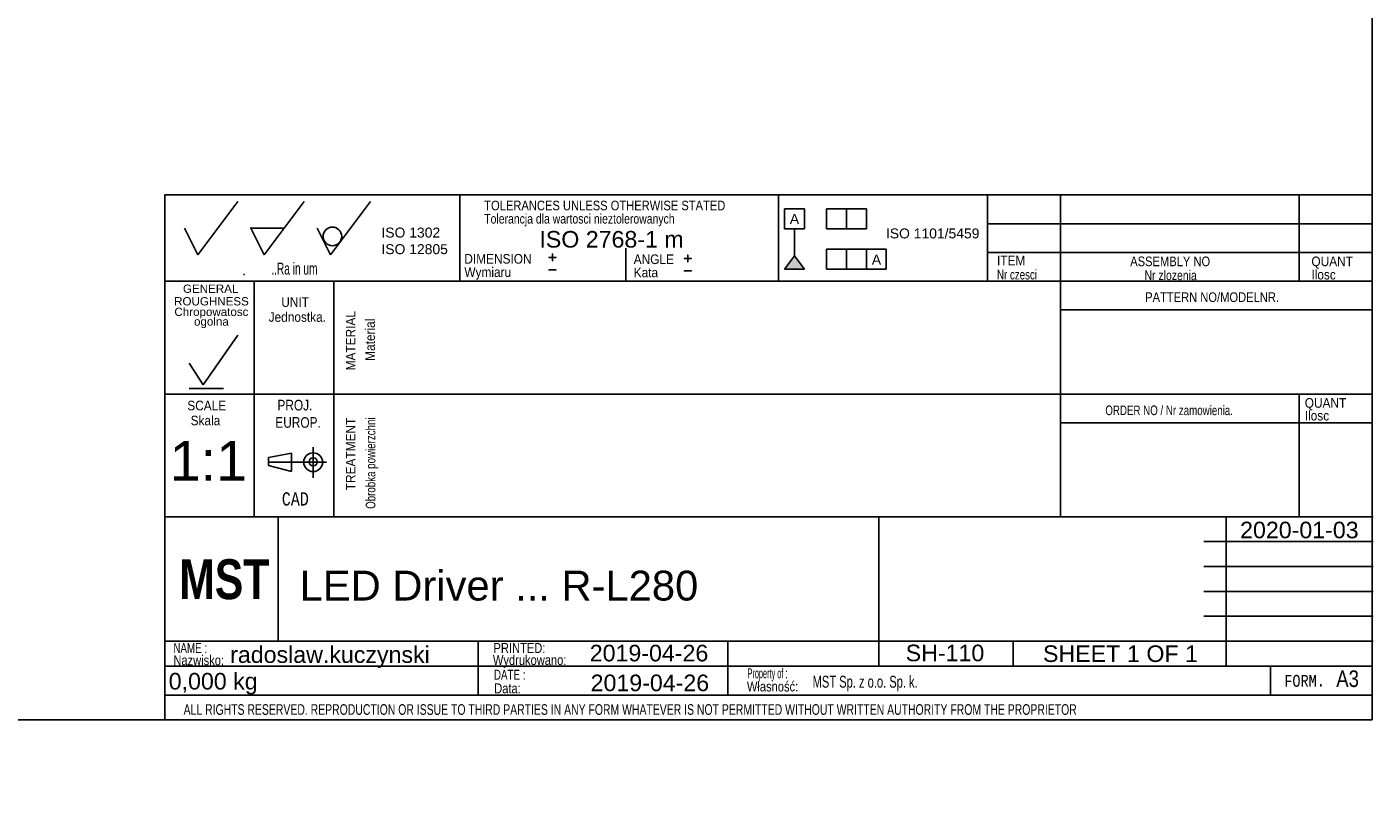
# Model space of a CAD drawing. Header units: millimetres. Extents: x 0 to 406, y 0 to 285.
# Tile 2 of 4: x 203 to 406, y 0 to 118. Entities that reach past the tile are written whole.
import ezdxf
from ezdxf import colors
from ezdxf.entities.mleader import LeaderData, LeaderLine
from ezdxf.enums import TextEntityAlignment as Align
from ezdxf.lldxf.tags import DXFTag
from ezdxf.math import Vec2, Vec3

# ---------------------------------------------------------------- set-up
doc = ezdxf.new("R2010")
doc.units = ezdxf.units.MM
doc.layers.add('10', color=7, linetype='Continuous')
doc.layers.add('Default', color=7, linetype='Continuous')
doc.styles.add('SEACAD_Arial', font='arial.ttf')
doc.styles.add('SEACAD_Lucida_Console', font='lucon.TTF', dxfattribs={"width": 0.8})
tags = doc.linetypes.add('CENTER2', pattern=[28.575, 19.05, -3.175, 3.175, -3.175]).pattern_tags.tags
tags[10:11] = [DXFTag(74, 4), DXFTag(75, 0), DXFTag(340, '0'), DXFTag(46, 0.0), DXFTag(50, 0.0), DXFTag(44, 0.0), DXFTag(45, 0.0)]
tags[8:9] = [DXFTag(74, 4), DXFTag(75, 0), DXFTag(340, '0'), DXFTag(46, 0.0), DXFTag(50, 0.0), DXFTag(44, 0.0), DXFTag(45, 0.0)]
tags[6:7] = [DXFTag(74, 4), DXFTag(75, 0), DXFTag(340, '0'), DXFTag(46, 0.0), DXFTag(50, 0.0), DXFTag(44, 0.0), DXFTag(45, 0.0)]
tags[4:5] = [DXFTag(74, 4), DXFTag(75, 0), DXFTag(340, '0'), DXFTag(46, 0.0), DXFTag(50, 0.0), DXFTag(44, 0.0), DXFTag(45, 0.0)]

# ---------------------------------------------------------------- blocks, each defined once
blk = doc.blocks.new('SEANNOT_GROUP3')
at = {"layer": 'Default', "color": 7, "linetype": 'Continuous', "style": 'SEACAD_Arial'}
blk.add_text('LED Driver ... R-L280', height=4.5, dxfattribs=at).set_placement((244, 36.08), align=Align.TOP_LEFT)
blk = doc.blocks.new('SEANNOT_GROUP4')
at = {"layer": 'Default', "color": 7, "linetype": 'Continuous', "style": 'SEACAD_Arial'}
blk.add_text('radoslaw.kuczynski', height=2.5, dxfattribs=at).set_placement((233.53, 24.68), align=Align.TOP_LEFT)
blk = doc.blocks.new('SEANNOT_GROUP5')
at = {"layer": 'Default', "color": 7, "linetype": 'Continuous', "style": 'SEACAD_Arial'}
blk.add_text('SH-110', height=2.5, dxfattribs=at).set_placement((335.35, 24.93), align=Align.TOP_LEFT)
blk = doc.blocks.new('SEANNOT_GROUP6')
at = {"layer": 'Default', "color": 7, "linetype": 'Continuous', "style": 'SEACAD_Arial'}
blk.add_text('2019-04-26', height=2.5, dxfattribs=at).set_placement((287.86, 20.42), align=Align.TOP_LEFT)
blk = doc.blocks.new('SEANNOT_GROUP7')
at = {"layer": 'Default', "color": 7, "linetype": 'Continuous', "style": 'SEACAD_Arial'}
blk.add_text('1:1', height=6, dxfattribs=at).set_placement((224.43, 55.64), align=Align.TOP_LEFT)
blk = doc.blocks.new('_Dot')
at = {"color": 0, "linetype": 'ByBlock', "lineweight": -2}
blk.add_line((-0.5, 0), (-1, 0), dxfattribs=at)
at = {"color": 0, "linetype": 'ByBlock', "const_width": 0.5}
blk.add_lwpolyline([(-0.25, 0, 1), (0.25, 0, 1)], format="xyb", close=True, dxfattribs=at)
blk = doc.blocks.new('SEANNOT_GROUP9')
at = {"layer": 'Default', "color": 7, "linetype": 'Continuous', "style": 'SEACAD_Arial'}
blk.add_text('2019-04-26', height=2.5, dxfattribs=at).set_placement((287.73, 24.91), align=Align.TOP_LEFT)
blk = doc.blocks.new('SEANNOT_GROUP10')
at = {"layer": 'Default', "color": 7, "linetype": 'Continuous', "style": 'SEACAD_Arial'}
for s, p in [('SHEET ', (356.04, 24.82)), ('1', (368.7, 24.82)), (' OF ', (370.66, 24.82)), ('1', (377.45, 24.82))]:
    blk.add_text(s, height=2.5, dxfattribs=at).set_placement(p, align=Align.TOP_LEFT)
blk = doc.blocks.new('SEANNOT_GROUP11')
at = {"layer": 'Default', "color": 7, "linetype": 'Continuous', "style": 'SEACAD_Arial'}
blk.add_text('2020-01-03', height=2.5, dxfattribs=at).set_placement((385.75, 43.46), align=Align.TOP_LEFT)
blk = doc.blocks.new('SEANNOT_GROUP12')
at = {"layer": 'Default', "color": 7, "linetype": 'Continuous', "style": 'SEACAD_Arial'}
blk.add_text('ISO 2768-1 m', height=2.5, dxfattribs=at).set_placement((280.14, 87.27), align=Align.TOP_LEFT)

msp = doc.modelspace()

# ---------------------------------------------------------------- hatches: boundary and pattern name
at = {"layer": 'Default', "linetype": 'Continuous'}
msp.add_hatch(color=7, dxfattribs=at).paths.add_polyline_path([(318.589, 83.506), (317.089, 81.521), (320.089, 81.521)])

# ---------------------------------------------------------------- linework, layer by layer
at = {"layer": '10', "color": 7, "linetype": 'Continuous'}
for p, q in [((228.666, 83.702), (234.666, 91.702)), ((238.666, 83.702), (244.666, 91.702)), ((248.666, 83.702), (254.666, 91.702)), ((268.166, 92.702), (268.166, 79.702)), ((316.166, 92.702), (316.166, 79.702)), ((347.666, 92.702), (347.666, 79.702)), ((358.666, 92.702), (358.666, 44.202)), ((394.666, 92.702), (394.666, 79.702)), ((226.666, 87.702), (228.666, 83.702)), ((236.666, 87.702), (241.666, 87.702)), ((236.666, 87.702), (238.666, 83.702)), ((246.666, 87.702), (248.666, 83.702)), ((405.666, 88.369), (347.666, 88.369)), ((293.166, 84.702), (293.166, 79.702)), ((405.666, 84.036), (347.666, 84.036)), ((405.666, 79.702), (223.666, 79.702)), ((235.541, 80.629), (235.717, 80.835)), ((237.166, 79.702), (237.166, 44.202)), ((237.166, 79.702), (237.166, 45.702)), ((249.166, 79.702), (249.166, 44.202)), ((405.666, 75.369), (358.666, 75.369)), ((229.469, 64.067), (234.668, 71.572)), ((227.327, 67.349), (229.469, 64.067)), ((227.327, 63.528), (232.526, 63.528)), ((405.666, 62.702), (223.666, 62.702)), ((394.666, 62.702), (394.666, 44.202)), ((405.666, 58.369), (358.666, 58.369)), ((239.312, 53.117), (242.798, 53.809)), ((239.312, 51.925), (239.312, 53.117)), ((242.798, 53.809), (242.798, 51.041)), ((246.041, 54.678), (246.041, 50.07)), ((246.041, 54.678), (246.041, 50.07)), ((242.798, 51.041), (239.312, 51.925)), ((331.291, 44.202), (223.666, 44.202)), ((331.166, 44.202), (223.666, 44.202)), ((240.77, 25.544), (240.77, 44.294)), ((380.291, 44.202), (405.791, 44.202)), ((383.666, 21.702), (383.666, 44.202)), ((380.291, 40.452), (405.791, 40.452)), ((380.291, 36.702), (405.791, 36.702)), ((380.291, 32.952), (405.791, 32.952)), ((380.291, 29.202), (405.791, 29.202)), ((223.666, 25.452), (405.791, 25.452)), ((270.926, 25.414), (270.926, 17.289)), ((308.524, 25.452), (308.524, 17.327)), ((351.541, 25.452), (351.541, 21.702)), ((223.666, 21.702), (380.291, 21.702)), ((390.354, 21.702), (390.354, 17.327)), ((223.666, 17.327), (405.666, 17.327))]:
    msp.add_line(p, q, dxfattribs=at)
at = {"layer": '10', "color": 7, "linetype": 'CENTER2'}
msp.add_line((239.312, 52.425), (248.028, 52.425), dxfattribs=at)
at = {"layer": '10', "color": 7, "linetype": 'Continuous'}
for points in [[(405.666, 13.577), (405.666, 284.577), (15.666, 284.577), (15.666, 13.577), (405.666, 13.577)], [(405.666, 13.577), (405.666, 92.702), (223.666, 92.702), (223.666, 13.577), (405.666, 13.577)], [(331.291, 44.202), (331.291, 21.702), (405.666, 21.702), (405.666, 44.202), (331.291, 44.202)]]:
    msp.add_lwpolyline(points, dxfattribs=at)
for centre, radius in [((248.939, 86.457), 1.402), ((246.041, 52.425), 1.415), ((246.041, 52.484), 0.607)]:
    msp.add_circle(centre, radius, dxfattribs=at)
msp.add_point((236.666, 87.702), dxfattribs=at)
at = {"layer": 'Default', "color": 7, "linetype": 'Continuous'}
for p, q in [((317.089, 87.611), (317.089, 90.611)), ((317.089, 90.611), (320.089, 90.611)), ((320.089, 90.611), (320.089, 87.611)), ((323.424, 87.611), (323.424, 90.611)), ((323.424, 90.611), (329.424, 90.611)), ((326.424, 90.611), (326.424, 87.611)), ((329.424, 90.611), (329.424, 87.611)), ((320.089, 87.611), (317.089, 87.611)), ((318.589, 83.506), (318.589, 87.611)), ((329.424, 87.611), (323.424, 87.611)), ((317.089, 81.521), (318.589, 83.506)), ((318.589, 83.506), (320.089, 81.521)), ((323.424, 81.521), (323.424, 84.521)), ((323.424, 84.521), (332.424, 84.521)), ((326.424, 84.521), (326.424, 81.521)), ((329.424, 81.521), (329.424, 84.521)), ((332.424, 84.521), (332.424, 81.521)), ((320.089, 81.521), (317.089, 81.521)), ((332.424, 81.521), (323.424, 81.521))]:
    msp.add_line(p, q, dxfattribs=at)

# ---------------------------------------------------------------- block references
at = {"layer": 'Default'}
for name in ['SEANNOT_GROUP12', 'SEANNOT_GROUP7', 'SEANNOT_GROUP11', 'SEANNOT_GROUP3', 'SEANNOT_GROUP4', 'SEANNOT_GROUP9', 'SEANNOT_GROUP5', 'SEANNOT_GROUP10', 'SEANNOT_GROUP6']:
    msp.add_blockref(name, (0, 0), dxfattribs=at)

# ---------------------------------------------------------------- texts
at = {"layer": '10', "attachment_point": 1}
for s, insert, char_height, width, style in [('{\\farial rounded mt|b0||i0||c0|p34;\\C7;\\H1.45000002;\\W0.83002;TOLERANCES UNLESS OTHERWISE STATED}', (271.823, 91.84), 1.45, 38.61414, 'SEACAD_Arial'), ('{\\farial rounded mt|b0||i0||c0|p34;\\C7;\\H1.45000002;\\W0.77704;Tolerancja dla wartosci nieztolerowanych}', (271.823, 89.84), 1.45, 36.02936, 'SEACAD_Arial'), ('{\\farial rounded mt|b0||i0||c0|p34;\\C7;\\H1.45000002;\\W0.883;DIMENSION}', (268.823, 83.801), 1.45, 10.15001, 'SEACAD_Arial'), ('{\\farial rounded mt|b0||i0||c0|p34;\\C7;\\H1.45000002;\\W0.883;ANGLE}', (294.351, 83.737), 1.45, 6.05218, 'SEACAD_Arial'), ('{\\farial rounded mt|b0||i0||c0|p34;\\C7;\\H1.45000002;\\W0.883;ITEM}', (349.106, 83.545), 1.45, 4.25544, 'SEACAD_Arial'), ('{\\farial rounded mt|b0||i0||c0|p34;\\C7;\\H1.45000002;\\W0.83002;ASSEMBLY NO}', (369.185, 83.418), 1.45, 12.82936, 'SEACAD_Arial'), ('{\\farial rounded mt|b0||i0||c0|p34;\\C7;\\H1.45000002;\\W0.883;QUANT}', (396.497, 83.418), 1.45, 6.24131, 'SEACAD_Arial'), ('{\\farial rounded mt|b0||i0||c0|p34;\\C7;\\H1.8;\\W0.608;..Ra in um}', (239.73, 82.502), 1.8, 8.92175, 'SEACAD_Arial'), ('{\\farial rounded mt|b0||i0||c0|p34;\\C7;\\H1.45000002;\\W0.883;Wymiaru}', (268.823, 81.801), 1.45, 8.67569, 'SEACAD_Arial'), ('{\\farial rounded mt|b0||i0||c0|p34;\\C7;\\H1.45000002;\\W0.883;Kata}', (294.351, 81.737), 1.45, 5.07501, 'SEACAD_Arial'), ('{\\farial rounded mt|b0||i0||c0|p34;\\C7;\\H1.45000002;\\W0.72406;Nr czesci }', (349.106, 81.418), 1.45, 7.78588, 'SEACAD_Arial'), ('{\\farial rounded mt|b0||i0||c0|p34;\\C7;\\H1.45000002;\\W0.77704;Nr zlozenia}', (371.349, 81.319), 1.45, 9.50428, 'SEACAD_Arial'), ('{\\farial rounded mt|b0||i0||c0|p34;\\C7;\\H1.45000002;\\W0.883;Ilosc}', (396.497, 81.418), 1.45, 6.93479, 'SEACAD_Arial'), ('{\\farial rounded mt|b0||i0||c0|p34;\\C7;\\H1.45000002;\\W0.883;UNIT}', (241.233, 77.275), 1.45, 4.16088, 'SEACAD_Arial'), ('{\\farial rounded mt|b0||i0||c0|p34;\\C7;\\H1.45000002;\\W0.83002;PATTERN NO/MODELNR.}', (371.438, 78.024), 1.45, 21.43479, 'SEACAD_Arial'), ('{\\farial rounded mt|b0||i0||c0|p34;\\C7;\\H1.45000002;\\W0.883;Jednostka.}', (239.329, 75.036), 1.45, 8.72628, 'SEACAD_Arial'), ('{\\farial rounded mt|b0||i0||c0|p34;\\C7;\\H1.45000002;\\W0.883;SCALE}', (227.067, 61.69), 1.45, 5.86305, 'SEACAD_Arial'), ('{\\farial rounded mt|b0||i0||c0|p34;\\C7;\\H1.60000002;\\W0.8;PROJ.}', (240.654, 61.826), 1.6, 5.11305, 'SEACAD_Arial'), ('{\\farial rounded mt|b0||i0||c0|p34;\\C7;\\H1.45000002;\\W0.72406;ORDER NO / Nr zamowienia.}', (365.438, 60.97), 1.45, 25.03089, 'SEACAD_Arial'), ('{\\farial rounded mt|b0||i0||c0|p34;\\C7;\\H1.45000002;\\W0.883;QUANT}', (395.497, 62.085), 1.45, 6.24131, 'SEACAD_Arial'), ('{\\farial rounded mt|b0||i0||c0|p34;\\C7;\\H1.45000002;\\W0.883;Skala}', (227.568, 59.436), 1.45, 5.77723, 'SEACAD_Arial'), ('{\\farial rounded mt|b0||i0||c0|p34;\\C7;\\H1.60000002;\\W0.8;EUROP.}', (240.336, 59.22), 1.6, 6.64349, 'SEACAD_Arial'), ('{\\farial rounded mt|b0||i0||c0|p34;\\C7;\\H1.45000002;\\W0.883;Ilosc}', (395.497, 60.165), 1.45, 6.93479, 'SEACAD_Arial'), ('{\\fLucida Console|b0||i0||c0|p34;\\C7;\\H1.99999998;\\W0.8;CAD}', (241.316, 47.895), 2, 4.53334, 'SEACAD_Lucida_Console'), ('{\\farial rounded mt|b0||i0||c0|p34;\\C7;\\H1.5;\\W0.704;NAME :}', (224.968, 25.176), 1.5, 5.5761, 'SEACAD_Arial'), ('{\\farial rounded mt|b0||i0||c0|p34;\\C7;\\H1.5;\\W0.8;PRINTED:}', (273.216, 25.176), 1.5, 8.9879, 'SEACAD_Arial'), ('{\\farial rounded mt|b0||i0||c0|p34;\\C7;\\H1.5;\\W0.8;Nazwisko:}', (224.968, 23.329), 1.5, 7.67838, 'SEACAD_Arial'), ('{\\farial rounded mt|b0||i0||c0|p34;\\C7;\\H1.5;\\W0.8;Wydrukowano:}', (273.128, 23.366), 1.5, 11.43865, 'SEACAD_Arial'), ('{\\farial rounded mt|b0||i0||c0|p34;\\C7;\\H1.5;\\W0.704;DATE :}', (273.282, 21.148), 1.5, 5.2174, 'SEACAD_Arial'), ('{\\farial rounded mt|b0||i0||c0|p34;\\C7;\\H1.5;\\W0.46208;Property of :}', (311.497, 21.358), 1.5, 8.86958, 'SEACAD_Arial'), ('{\\farial rounded mt|b0||i0||c0|p34;\\C7;\\H1.8;\\W0.667;MST Sp. z o.o. Sp. k.}', (321.317, 20.244), 1.8, 58.30436, 'SEACAD_Arial'), ('{\\fLucida Console|b0||i0||c0|p34;\\C7;\\H1.8;\\W0.8;FORM.}', (392.416, 20.377), 1.8, 6.80001, 'SEACAD_Lucida_Console'), ('{\\farial rounded mt|b0||i0||c0|p34;\\C7;\\H2.50000002;\\W0.8;A3}', (400.244, 21.047), 2.5, 3.31523, 'SEACAD_Arial'), ('{\\farial rounded mt|b0||i0||c0|p34;\\C7;\\H1.5;\\W0.8;Data:}', (273.325, 19.098), 1.5, 6.19566, 'SEACAD_Arial'), ('{\\farial rounded mt|b0||i0||c0|p34;\\C7;\\H1.5;\\W0.8;Własność:}', (311.414, 19.374), 1.5, 10.89131, 'SEACAD_Arial'), ('{\\farial rounded mt|b0||i0||c0|p34;\\C7;\\H1.60000002;\\W0.704;ALL RIGHTS RESERVED. REPRODUCTION OR ISSUE TO THIRD PARTIES IN ANY FORM WHATEVER IS NOT PERMITTED WITHOUT WRITTEN AUTHORITY FROM THE PROPRIETOR}', (226.514, 15.955), 1.6, 148.00001, 'SEACAD_Arial')]:
    msp.add_mtext(s, dxfattribs=dict(at, insert=insert, char_height=char_height, width=width, style=style))
at = {"layer": '10', "char_height": 1.25, "attachment_point": 1}
for s, insert, width in [('{\\fArial|b0||i0||c0|p34;\\C7;\\H1.2499998;\\W1.;GENERAL}', (226.419, 79.196), 8.3424), ('{\\fArial|b0||i0||c0|p34;\\C7;\\H1.2499998;\\W1.;ROUGHNESS}', (225.084, 77.302), 11.22283)]:
    msp.add_mtext(s, dxfattribs=dict(at, insert=insert, width=width))
at = {"layer": '10', "insert": (230.703, 74.174), "char_height": 1.25, "width": 11.65265, "attachment_point": 5, "line_spacing_factor": 0.7}
msp.add_mtext('{\\fArial|b0||i0||c0|p34;\\C7;\\H1.24999998;\\W1.;Chropowatosc\\P}{\\fArial|b0||i0||c0|p34;\\C7;\\H1.24999998;\\W1.;ogolna}', dxfattribs=at)
at = {"layer": '10', "char_height": 1.45, "attachment_point": 1, "rotation": 89.99999, "style": 'SEACAD_Arial'}
for s, insert, width in [('{\\farial rounded mt|b0||i0||c0|p34;\\C7;\\H1.45000002;\\W0.883;MATERIAL}', (250.968, 66.261), 8.92066), ('{\\farial rounded mt|b0||i0||c0|p34;\\C7;\\H1.45000002;\\W0.883;Material}', (253.888, 67.703), 7.15315), ('{\\farial rounded mt|b0||i0||c0|p34;\\C7;\\H1.45000002;\\W0.72406;Obrobka powierzchni}', (253.968, 45.395), 17.04755), ('{\\farial rounded mt|b0||i0||c0|p34;\\C7;\\H1.45000002;\\W0.883;TREATMENT}', (250.968, 48.199), 10.87501)]:
    msp.add_mtext(s, dxfattribs=dict(at, insert=insert, width=width))
at = {"layer": 'Default'}
for s, insert, char_height, width, attachment_point in [('{\\fArial CE|b0||i0||c0|p34;\\C7;\\H1.5;\\W1.;A}', (318.583, 89.835), 1.5, 1.40218, 2), ('{\\fArial|b0||i0||c0|p34;\\C7;\\H1.5;\\W1.;ISO 1302 \\P}{\\fArial|b0||i0||c0|p34;\\C7;\\H1.5;\\W1.;ISO 12805}', (256.327, 87.785), 1.5, 10.48633, 1), ('{\\fArial|b0||i0||c0|p34;\\C7;\\H1.5;\\W1.;ISO 1101/5459}', (339.414, 87.653), 1.5, 14.66134, 2), ('{\\fSolid Edge ISO|b0||i0||c0|p34;\\C7;\\H2.5;\\W1.;+\\P}', (281.293, 84.797), 2.5, 1.88245, 1), ('{\\fSolid Edge ISO|b0||i0||c0|p34;\\C7;\\H2.5;\\W1.;+\\P}', (301.686, 84.64), 2.5, 1.88245, 1), ('{\\fArial CE|b0||i0||c0|p34;\\C7;\\H1.5;\\W1.;A}', (330.939, 83.709), 1.5, 1.40218, 2), ('{\\fSolid Edge ISO|b0||i0||c0|p34;\\C7;\\H2.5;\\W1.;-\\P}', (281.293, 82.914), 2.5, 1.88245, 1), ('{\\fSolid Edge ISO|b0||i0||c0|p34;\\C7;\\H2.5;\\W1.;-\\P}', (301.686, 82.758), 2.5, 1.88245, 1), ('{\\fImpact|b0||i0||c0|p34;\\C7;\\H6.;\\W1.;MST}', (225.853, 37.789), 6, 14.45318, 1)]:
    msp.add_mtext(s, dxfattribs=dict(at, insert=insert, char_height=char_height, width=width, attachment_point=attachment_point))

# ---------------------------------------------------------------- leaders
at = {"layer": 'Default', "color": 7, "linetype": 'Continuous'}
ml = msp.add_multileader_mtext('Standard', dxfattribs=at)
ml.set_content('{\\pxsm0.9;\\fArial|b0||i0||c0|p34;\\W1.;0,000 kg\\P}', color=256)
ml.set_leader_properties()
ml.set_arrow_properties(name='DOT')
ml.build(insert=Vec2(0, 0))
ml.multileader.update_dxf_attribs({"leader_type": 0, "dogleg_length": 0, "arrow_head_size": 2.5})
ctx = ml.context
ctx.base_point, ctx.char_height, ctx.arrow_head_size, ctx.landing_gap_size = Vec3(222.27, 19.052), 2.5, 2.5, 0.875
notes = []
notes.append((ctx, [(0, (0, 0, 0), (0, 0), (1, 0), 1, [])]))
ctx.mtext.insert = Vec3(224.27, 20.668)
for ctx, leaders in notes:
    for number, flags, end, landing, length, lines in leaders:
        leader = LeaderData()
        leader.index, (leader.has_last_leader_line, leader.has_dogleg_vector, leader.attachment_direction) = number, flags
        leader.last_leader_point, leader.dogleg_vector, leader.dogleg_length = Vec3(end), Vec3(landing), length
        for number, points, colour, breaks in lines:
            line = LeaderLine()
            line.index, line.vertices, line.color, line.breaks = number, Vec3.list(points), colors.encode_raw_color(colour), breaks
            leader.lines.append(line)
        ctx.leaders.append(leader)

doc.saveas('drawing.dxf')
